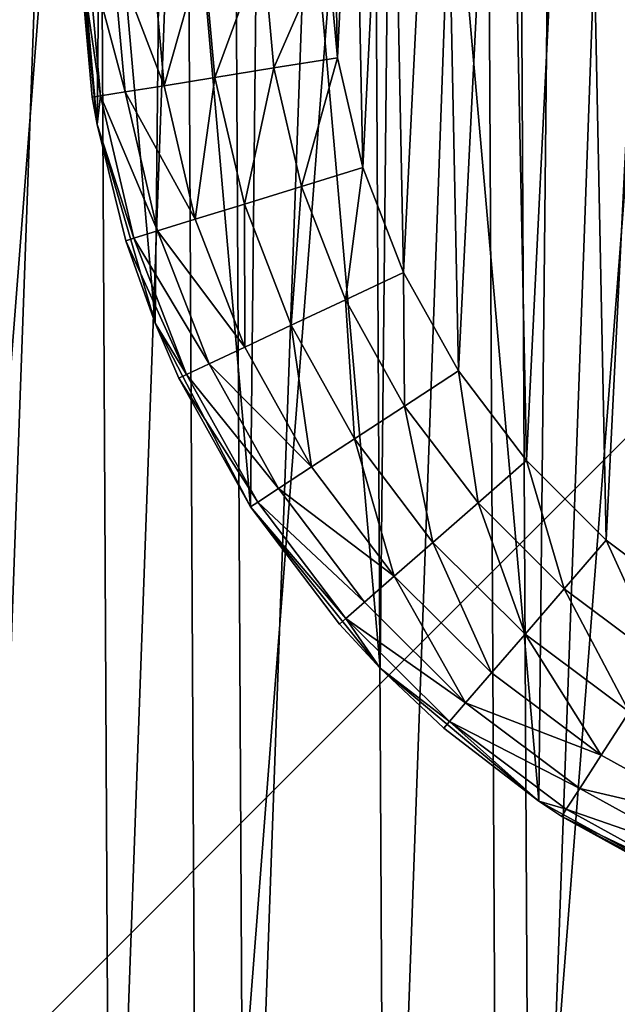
# Model space of a CAD drawing. Header units: millimetres. Extents: x -102 to 98, y 1 to 201.
# Tile 6 of 31: x -24 to -12, y 79 to 99. Entities that reach past the tile are written whole.
import ezdxf

# ---------------------------------------------------------------- set-up
doc = ezdxf.new("R2010")
doc.units = ezdxf.units.MM
doc.header["$LTSCALE"] = 25.4
doc.layers.get('0').update_dxf_attribs({"true_color": 0xff5454})

# ---------------------------------------------------------------- blocks, each defined once
blk = doc.blocks.new('COBA-ANTIQUE-I-9042.STL')
at = {"color": 39, "true_color": 0x42361f}
mesh = blk.add_polyface(dxfattribs=at)
corners = [(98.319, 201, -35.4), (-101.681, 1, -35.4), (-101.681, 201, -35.4), (98.319, 1, -35.4)]
mesh.append_faces([[corners[k] for k in face] for face in [(0, 1, 2), (1, 0, 3)]], dxfattribs={"vtx0": -1, "color": 39})
mesh = blk.add_polyface(dxfattribs=at)
corners = [(98.319, 1, -30), (-101.681, 201, -30), (-101.681, 1, -30), (98.319, 201, -30)]
mesh.append_faces([[corners[k] for k in face] for face in [(0, 1, 2), (1, 0, 3)]], dxfattribs={"vtx0": -1, "color": 39})
at = {"color": 250, "true_color": 0x262626}
mesh = blk.add_polyface(dxfattribs=at)
corners = [(-68.295, 169.696, -46.25), (66.909, 33.833, -46.77), (-68.848, 169.591, -46.77), (67.014, 34.386, -46.25)]
mesh.append_faces([[corners[k] for k in face] for face in [(0, 1, 2), (1, 0, 3)]], dxfattribs={"vtx0": -1, "color": 250})
mesh = blk.add_polyface(dxfattribs=at)
corners = [(3.957, 97.766, -45.4), (67.035, 34.602, -45.849), (-68.295, 169.696, -46.25)]
mesh.append_faces([[corners[k] for k in face] for face in [(0, 1, 2)]], dxfattribs={"color": 250})
mesh = blk.add_polyface(dxfattribs=at)
corners = [(3.957, 97.766, -45.4), (-68.295, 169.696, -46.25), (-4.916, 106.638, -45.4)]
mesh.append_faces([[corners[k] for k in face] for face in [(0, 1, 2)]], dxfattribs={"color": 250})
mesh = blk.add_polyface(dxfattribs=at)
corners = [(67.035, 34.602, -45.849), (67.014, 34.386, -46.25), (-68.295, 169.696, -46.25)]
mesh.append_faces([[corners[k] for k in face] for face in [(0, 1, 2)]], dxfattribs={"color": 250})
mesh = blk.add_polyface(dxfattribs=at)
corners = [(-69.018, 169.539, -46.872), (66.682, 33.274, -47.039), (-69.408, 169.364, -47.039), (66.857, 33.663, -46.872)]
mesh.append_faces([[corners[k] for k in face] for face in [(0, 1, 2), (1, 0, 3)]], dxfattribs={"vtx0": -1, "color": 250})
mesh = blk.add_polyface(dxfattribs=at)
corners = [(-68.848, 169.591, -46.77), (66.857, 33.663, -46.872), (-69.018, 169.539, -46.872), (66.909, 33.833, -46.77)]
mesh.append_faces([[corners[k] for k in face] for face in [(0, 1, 2), (1, 0, 3)]], dxfattribs={"vtx0": -1, "color": 250})
mesh = blk.add_polyface(dxfattribs=at)
corners = [(-69.408, 169.364, -47.039), (66.406, 32.912, -47.1), (-69.769, 169.088, -47.1), (66.682, 33.274, -47.039)]
mesh.append_faces([[corners[k] for k in face] for face in [(0, 1, 2), (1, 0, 3)]], dxfattribs={"vtx0": -1, "color": 250})
mesh = blk.add_polyface(dxfattribs=at)
corners = [(-69.769, 169.088, -47.1), (66.046, 32.637, -47.039), (-70.045, 168.726, -47.039), (66.406, 32.912, -47.1)]
mesh.append_faces([[corners[k] for k in face] for face in [(0, 1, 2), (1, 0, 3)]], dxfattribs={"vtx0": -1, "color": 250})
mesh = blk.add_polyface(dxfattribs=at)
corners = [(-70.045, 168.726, -47.039), (65.655, 32.461, -46.872), (-70.22, 168.337, -46.872), (66.046, 32.637, -47.039)]
mesh.append_faces([[corners[k] for k in face] for face in [(0, 1, 2), (1, 0, 3)]], dxfattribs={"vtx0": -1, "color": 250})
mesh = blk.add_polyface(dxfattribs=at)
corners = [(-70.22, 168.337, -46.872), (65.485, 32.409, -46.77), (-70.272, 168.167, -46.77), (65.655, 32.461, -46.872)]
mesh.append_faces([[corners[k] for k in face] for face in [(0, 1, 2), (1, 0, 3)]], dxfattribs={"vtx0": -1, "color": 250})
mesh = blk.add_polyface(dxfattribs=at)
corners = [(-70.272, 168.167, -46.77), (64.932, 32.304, -46.25), (-70.377, 167.614, -46.25), (65.485, 32.409, -46.77)]
mesh.append_faces([[corners[k] for k in face] for face in [(0, 1, 2), (1, 0, 3)]], dxfattribs={"vtx0": -1, "color": 250})
mesh = blk.add_polyface(dxfattribs=at)
corners = [(-70.377, 167.614, -46.25), (64.932, 32.304, -46.25), (-70.398, 167.398, -45.85)]
mesh.append_faces([[corners[k] for k in face] for face in [(0, 1, 2)]], dxfattribs={"color": 250})
mesh = blk.add_polyface(dxfattribs=at)
corners = [(-7.32, 104.234, -45.4), (-70.398, 167.398, -45.85), (64.932, 32.304, -46.25)]
mesh.append_faces([[corners[k] for k in face] for face in [(0, 1, 2)]], dxfattribs={"color": 250})
mesh = blk.add_polyface(dxfattribs=at)
corners = [(-41.527, 97.486, 0), (-40.509, 110.615, 0), (-41.562, 104.093, 0), (-40.405, 90.976, 0), (-38.397, 116.874, 0), (-38.227, 84.739, 0), (-35.283, 122.701, 0), (-35.052, 78.946, 0), (-31.253, 127.936, 0), (-30.967, 73.754, 0), (-26.416, 132.436, 0), (-26.083, 69.305, 0), (-20.905, 136.078, 0), (-20.533, 65.721, 0), (-14.869, 138.764, 0), (-14.47, 63.099, 0), (-8.473, 140.419, 0), (-8.057, 61.511, 0), (-1.893, 140.999, 0), (-1.47, 61.001, 0), (4.694, 140.489, 0), (5.11, 61.581, 0), (11.107, 138.901, 0), (11.506, 63.236, 0), (17.17, 136.279, 0), (17.542, 65.922, 0), (22.72, 132.695, 0), (23.053, 69.564, 0), (27.604, 128.246, 0), (27.89, 74.064, 0), (31.689, 123.054, 0), (31.92, 79.299, 0), (34.864, 117.261, 0), (35.034, 85.126, 0), (37.042, 111.024, 0), (37.146, 91.385, 0), (38.164, 104.514, 0), (38.199, 97.907, 0)]
mesh.append_faces([[corners[k] for k in face] for face in [(0, 1, 2), (36, 35, 37)]], dxfattribs={"vtx0": -1, "color": 250})
mesh.append_faces([[corners[k] for k in face] for face in [(1, 3, 4), (4, 5, 6), (6, 7, 8), (8, 9, 10), (10, 11, 12), (12, 13, 14), (14, 15, 16), (16, 17, 18), (18, 19, 20), (20, 21, 22), (22, 23, 24), (24, 25, 26), (26, 27, 28), (28, 29, 30), (30, 31, 32), (32, 33, 34), (34, 35, 36)]], dxfattribs={"vtx0": -1, "vtx1": -1, "color": 250})
mesh.append_faces([[corners[k] for k in face] for face in [(1, 0, 3), (4, 3, 5), (6, 5, 7), (8, 7, 9), (10, 9, 11), (12, 11, 13), (14, 13, 15), (16, 15, 17), (18, 17, 19), (20, 19, 21), (22, 21, 23), (24, 23, 25), (26, 25, 27), (28, 27, 29), (30, 29, 31), (32, 31, 33), (34, 33, 35)]], dxfattribs={"vtx0": -1, "vtx2": -1, "color": 250})
mesh = blk.add_polyface(dxfattribs=at)
corners = [(-39.568, 103.938, -30), (-39.535, 97.662, -30), (-39.681, 100.799, -30), (-39.196, 107.057, -30), (-39.13, 94.548, -30), (-38.567, 110.134, -30), (-38.469, 91.477, -30), (-37.687, 113.149, -30), (-37.557, 88.472, -30), (-36.561, 116.081, -30), (-36.4, 85.552, -30), (-35.196, 118.909, -30), (-35.006, 82.738, -30), (-33.603, 121.616, -30), (-33.384, 80.048, -30), (-31.792, 124.181, -30), (-31.545, 77.502, -30), (-29.774, 126.589, -30), (-29.503, 75.116, -30), (-27.565, 128.821, -30), (-27.27, 72.907, -30), (-25.18, 130.864, -30), (-24.863, 70.89, -30), (-22.633, 132.702, -30), (-22.297, 69.078, -30), (-19.944, 134.324, -30), (-19.591, 67.485, -30), (-17.129, 135.718, -30), (-16.762, 66.121, -30), (-14.21, 136.875, -30), (-13.83, 64.994, -30), (-11.204, 137.787, -30), (-10.815, 64.114, -30), (-8.134, 138.448, -30), (-7.738, 63.486, -30), (-5.019, 138.853, -30), (-4.62, 63.114, -30), (-1.882, 138.999, -30), (-1.481, 63.001, -30), (1.257, 138.886, -30), (1.656, 63.147, -30), (4.375, 138.514, -30), (4.771, 63.552, -30), (7.452, 137.886, -30), (7.841, 64.213, -30), (10.467, 137.006, -30), (10.847, 65.125, -30), (13.399, 135.879, -30), (13.766, 66.282, -30), (16.228, 134.515, -30), (16.581, 67.676, -30), (18.934, 132.922, -30), (19.27, 69.298, -30), (21.5, 131.11, -30), (21.817, 71.136, -30), (23.907, 129.093, -30), (24.202, 73.179, -30), (26.14, 126.884, -30), (26.412, 75.411, -30), (28.182, 124.498, -30), (28.429, 77.819, -30), (30.021, 121.952, -30), (30.24, 80.384, -30), (31.643, 119.262, -30), (31.834, 83.091, -30), (33.037, 116.448, -30), (33.198, 85.919, -30), (34.194, 113.528, -30), (34.324, 88.851, -30), (35.106, 110.523, -30), (35.204, 91.866, -30), (35.767, 107.452, -30), (35.833, 94.943, -30), (36.172, 104.338, -30), (36.205, 98.062, -30), (36.318, 101.201, -30)]
mesh.append_faces([[corners[k] for k in face] for face in [(0, 1, 2), (74, 73, 75)]], dxfattribs={"vtx0": -1, "color": 250})
mesh.append_faces([[corners[k] for k in face] for face in [(1, 3, 4), (4, 5, 6), (6, 7, 8), (8, 9, 10), (10, 11, 12), (12, 13, 14), (14, 15, 16), (16, 17, 18), (18, 19, 20), (20, 21, 22), (22, 23, 24), (24, 25, 26), (26, 27, 28), (28, 29, 30), (30, 31, 32), (32, 33, 34), (34, 35, 36), (36, 37, 38), (38, 39, 40), (40, 41, 42), (42, 43, 44), (44, 45, 46), (46, 47, 48), (48, 49, 50), (50, 51, 52), (52, 53, 54), (54, 55, 56), (56, 57, 58), (58, 59, 60), (60, 61, 62), (62, 63, 64), (64, 65, 66), (66, 67, 68), (68, 69, 70), (70, 71, 72), (72, 73, 74)]], dxfattribs={"vtx0": -1, "vtx1": -1, "color": 250})
mesh.append_faces([[corners[k] for k in face] for face in [(1, 0, 3), (4, 3, 5), (6, 5, 7), (8, 7, 9), (10, 9, 11), (12, 11, 13), (14, 13, 15), (16, 15, 17), (18, 17, 19), (20, 19, 21), (22, 21, 23), (24, 23, 25), (26, 25, 27), (28, 27, 29), (30, 29, 31), (32, 31, 33), (34, 33, 35), (36, 35, 37), (38, 37, 39), (40, 39, 41), (42, 41, 43), (44, 43, 45), (46, 45, 47), (48, 47, 49), (50, 49, 51), (52, 51, 53), (54, 53, 55), (56, 55, 57), (58, 57, 59), (60, 59, 61), (62, 61, 63), (64, 63, 65), (66, 65, 67), (68, 67, 69), (70, 69, 71), (72, 71, 73)]], dxfattribs={"vtx0": -1, "vtx2": -1, "color": 250})
mesh = blk.add_polyface(dxfattribs=at)
corners = [(-22.479, 105.361, -110.4), (-22.565, 97.07, -110.4), (-22.93, 101.22, -110.4), (-21.397, 93.071, -110.4), (-21.229, 109.335, -110.4), (-19.471, 89.377, -110.4), (-19.227, 112.988, -110.4), (-16.862, 86.13, -110.4), (-16.551, 116.181, -110.4), (-13.669, 83.454, -110.4), (-13.304, 118.79, -110.4), (-10.016, 81.453, -110.4), (-9.61, 120.715, -110.4), (-6.042, 80.202, -110.4), (-5.611, 121.883, -110.4), (-1.901, 79.751, -110.4), (-1.462, 122.249, -110.4), (2.249, 80.117, -110.4), (2.679, 121.798, -110.4), (6.247, 81.285, -110.4), (6.653, 120.547, -110.4), (9.941, 83.21, -110.4), (10.306, 118.546, -110.4), (13.188, 85.819, -110.4), (13.499, 115.87, -110.4), (15.864, 89.012, -110.4), (16.108, 112.623, -110.4), (17.866, 92.665, -110.4), (18.034, 108.929, -110.4), (19.116, 96.639, -110.4), (19.202, 104.93, -110.4), (19.567, 100.78, -110.4)]
mesh.append_faces([[corners[k] for k in face] for face in [(0, 1, 2), (29, 30, 31)]], dxfattribs={"vtx0": -1, "color": 250})
mesh.append_faces([[corners[k] for k in face] for face in [(1, 0, 3), (3, 4, 5), (5, 6, 7), (7, 8, 9), (9, 10, 11), (11, 12, 13), (13, 14, 15), (15, 16, 17), (17, 18, 19), (19, 20, 21), (21, 22, 23), (23, 24, 25), (25, 26, 27), (27, 28, 29)]], dxfattribs={"vtx0": -1, "vtx1": -1, "color": 250})
mesh.append_faces([[corners[k] for k in face] for face in [(3, 0, 4), (5, 4, 6), (7, 6, 8), (9, 8, 10), (11, 10, 12), (13, 12, 14), (15, 14, 16), (17, 16, 18), (19, 18, 20), (21, 20, 22), (23, 22, 24), (25, 24, 26), (27, 26, 28), (29, 28, 30)]], dxfattribs={"vtx0": -1, "vtx2": -1, "color": 250})
mesh = blk.add_polyface(dxfattribs=at)
corners = [(-17.724, 98.414, -45.4), (-17.816, 102.936, -45.4), (-17.928, 100.672, -45.4), (-17.389, 105.163, -45.4), (-17.208, 96.206, -45.4), (-16.657, 107.308, -45.4), (-16.39, 94.092, -45.4), (-15.633, 109.331, -45.4), (-15.285, 92.112, -45.4), (-14.338, 111.192, -45.4), (-13.916, 90.305, -45.4), (-12.797, 112.854, -45.4), (-12.309, 88.707, -45.4), (-11.039, 114.286, -45.4), (-10.494, 87.347, -45.4), (-9.099, 115.459, -45.4), (-8.508, 86.254, -45.4), (-7.014, 116.35, -45.4), (-6.39, 85.447, -45.4), (-4.826, 116.943, -45.4), (-4.179, 84.943, -45.4), (-2.577, 117.225, -45.4), (-1.92, 84.752, -45.4), (-0.31, 117.192, -45.4), (0.343, 84.877, -45.4), (1.93, 116.844, -45.4), (2.568, 85.315, -45.4), (4.1, 116.187, -45.4), (4.709, 86.059, -45.4), (6.158, 115.234, -45.4), (6.726, 87.094, -45.4), (8.062, 114.005, -45.4), (8.58, 88.4, -45.4), (9.777, 112.522, -45.4), (10.233, 89.95, -45.4), (11.269, 110.815, -45.4), (11.655, 91.716, -45.4), (12.509, 108.917, -45.4), (12.818, 93.663, -45.4), (13.473, 106.865, -45.4), (13.698, 95.752, -45.4), (14.142, 104.699, -45.4), (14.278, 97.943, -45.4), (14.503, 102.461, -45.4), (14.549, 100.194, -45.4)]
mesh.append_faces([[corners[k] for k in face] for face in [(0, 1, 2), (43, 42, 44)]], dxfattribs={"vtx0": -1, "color": 250})
mesh.append_faces([[corners[k] for k in face] for face in [(1, 0, 3), (3, 4, 5), (5, 6, 7), (7, 8, 9), (9, 10, 11), (11, 12, 13), (13, 14, 15), (15, 16, 17), (17, 18, 19), (19, 20, 21), (21, 22, 23), (23, 24, 25), (25, 26, 27), (27, 28, 29), (29, 30, 31), (31, 32, 33), (33, 34, 35), (35, 36, 37), (37, 38, 39), (39, 40, 41), (41, 42, 43)]], dxfattribs={"vtx0": -1, "vtx1": -1, "color": 250})
mesh.append_faces([[corners[k] for k in face] for face in [(3, 0, 4), (5, 4, 6), (7, 6, 8), (9, 8, 10), (11, 10, 12), (13, 12, 14), (15, 14, 16), (17, 16, 18), (19, 18, 20), (21, 20, 22), (23, 22, 24), (25, 24, 26), (27, 26, 28), (29, 28, 30), (31, 30, 32), (33, 32, 34), (35, 34, 36), (37, 36, 38), (39, 38, 40), (41, 40, 42)]], dxfattribs={"vtx0": -1, "vtx2": -1, "color": 250})
mesh = blk.add_polyface(dxfattribs=at)
corners = [(-22.93, 101.22, -110.4), (-22.565, 97.07, -110.4), (-22.927, 100.571, -50.4)]
mesh.append_faces([[corners[k] for k in face] for face in [(0, 1, 2)]], dxfattribs={"color": 250})
mesh = blk.add_polyface(dxfattribs=at)
corners = [(-19.002, 98.208, -45.57), (-17.928, 100.672, -45.4), (-19.222, 100.646, -45.57), (-17.724, 98.414, -45.4)]
mesh.append_faces([[corners[k] for k in face] for face in [(0, 1, 2), (1, 0, 3)]], dxfattribs={"vtx0": -1, "color": 250})
mesh = blk.add_polyface(dxfattribs=at)
corners = [(-22.492, 97.645, -49.106), (-22.927, 100.571, -50.4), (-22.661, 97.618, -50.4), (-22.757, 100.574, -49.106)]
mesh.append_faces([[corners[k] for k in face] for face in [(0, 1, 2), (1, 0, 3)]], dxfattribs={"vtx0": -1, "color": 250})
mesh = blk.add_polyface(dxfattribs=at)
corners = [(-22.927, 100.571, -50.4), (-22.565, 97.07, -110.4), (-22.661, 97.618, -50.4)]
mesh.append_faces([[corners[k] for k in face] for face in [(0, 1, 2)]], dxfattribs={"color": 250})
mesh = blk.add_polyface(dxfattribs=at)
corners = [(-21.999, 97.725, -47.9), (-22.757, 100.574, -49.106), (-22.492, 97.645, -49.106), (-22.257, 100.584, -47.9)]
mesh.append_faces([[corners[k] for k in face] for face in [(0, 1, 2), (1, 0, 3)]], dxfattribs={"vtx0": -1, "color": 250})
mesh = blk.add_polyface(dxfattribs=at)
corners = [(-21.215, 97.851, -46.864), (-22.257, 100.584, -47.9), (-21.999, 97.725, -47.9), (-21.463, 100.6, -46.864)]
mesh.append_faces([[corners[k] for k in face] for face in [(0, 1, 2), (1, 0, 3)]], dxfattribs={"vtx0": -1, "color": 250})
mesh = blk.add_polyface(dxfattribs=at)
corners = [(-21.215, 97.851, -46.864), (-20.428, 100.621, -46.07), (-21.463, 100.6, -46.864), (-20.192, 98.016, -46.07)]
mesh.append_faces([[corners[k] for k in face] for face in [(0, 1, 2), (1, 0, 3)]], dxfattribs={"vtx0": -1, "color": 250})
mesh = blk.add_polyface(dxfattribs=at)
corners = [(-20.192, 98.016, -46.07), (-19.222, 100.646, -45.57), (-20.428, 100.621, -46.07), (-19.002, 98.208, -45.57)]
mesh.append_faces([[corners[k] for k in face] for face in [(0, 1, 2), (1, 0, 3)]], dxfattribs={"vtx0": -1, "color": 250})
mesh = blk.add_polyface(dxfattribs=at)
corners = [(-18.445, 95.824, -45.57), (-17.724, 98.414, -45.4), (-19.002, 98.208, -45.57), (-17.208, 96.206, -45.4)]
mesh.append_faces([[corners[k] for k in face] for face in [(0, 1, 2), (1, 0, 3)]], dxfattribs={"vtx0": -1, "color": 250})
mesh = blk.add_polyface(dxfattribs=at)
corners = [(-19.597, 95.469, -46.07), (-19.002, 98.208, -45.57), (-20.192, 98.016, -46.07), (-18.445, 95.824, -45.57)]
mesh.append_faces([[corners[k] for k in face] for face in [(0, 1, 2), (1, 0, 3)]], dxfattribs={"vtx0": -1, "color": 250})
mesh = blk.add_polyface(dxfattribs=at)
corners = [(-20.586, 95.163, -46.864), (-20.192, 98.016, -46.07), (-21.215, 97.851, -46.864), (-19.597, 95.469, -46.07)]
mesh.append_faces([[corners[k] for k in face] for face in [(0, 1, 2), (1, 0, 3)]], dxfattribs={"vtx0": -1, "color": 250})
mesh = blk.add_polyface(dxfattribs=at)
corners = [(-21.346, 94.929, -47.9), (-22.492, 97.645, -49.106), (-21.823, 94.781, -49.106), (-21.999, 97.725, -47.9)]
mesh.append_faces([[corners[k] for k in face] for face in [(0, 1, 2), (1, 0, 3)]], dxfattribs={"vtx0": -1, "color": 250})
mesh = blk.add_polyface(dxfattribs=at)
corners = [(-20.586, 95.163, -46.864), (-21.999, 97.725, -47.9), (-21.346, 94.929, -47.9), (-21.215, 97.851, -46.864)]
mesh.append_faces([[corners[k] for k in face] for face in [(0, 1, 2), (1, 0, 3)]], dxfattribs={"vtx0": -1, "color": 250})
mesh = blk.add_polyface(dxfattribs=at)
corners = [(-22.492, 97.645, -49.106), (-22.661, 97.618, -50.4), (-22.565, 97.07, -50.4)]
mesh.append_faces([[corners[k] for k in face] for face in [(0, 1, 2)]], dxfattribs={"color": 250})
mesh = blk.add_polyface(dxfattribs=at)
corners = [(-22.661, 97.618, -50.4), (-22.565, 97.07, -110.4), (-22.565, 97.07, -50.4)]
mesh.append_faces([[corners[k] for k in face] for face in [(0, 1, 2)]], dxfattribs={"color": 250})
mesh = blk.add_polyface(dxfattribs=at)
corners = [(-22.492, 97.645, -49.106), (-22.565, 97.07, -50.4), (-21.823, 94.781, -49.106)]
mesh.append_faces([[corners[k] for k in face] for face in [(0, 1, 2)]], dxfattribs={"color": 250})
mesh = blk.add_polyface(dxfattribs=at)
corners = [(-22.565, 97.07, -110.4), (-21.986, 94.731, -50.4), (-22.565, 97.07, -50.4)]
mesh.append_faces([[corners[k] for k in face] for face in [(0, 1, 2)]], dxfattribs={"color": 250})
mesh = blk.add_polyface(dxfattribs=at)
corners = [(-22.565, 97.07, -110.4), (-21.397, 93.071, -110.4), (-21.986, 94.731, -50.4)]
mesh.append_faces([[corners[k] for k in face] for face in [(0, 1, 2)]], dxfattribs={"color": 250})
mesh = blk.add_polyface(dxfattribs=at)
corners = [(-22.565, 97.07, -50.4), (-21.986, 94.731, -50.4), (-21.823, 94.781, -49.106)]
mesh.append_faces([[corners[k] for k in face] for face in [(0, 1, 2)]], dxfattribs={"color": 250})
mesh = blk.add_polyface(dxfattribs=at)
corners = [(-17.561, 93.542, -45.57), (-17.208, 96.206, -45.4), (-18.445, 95.824, -45.57), (-16.39, 94.092, -45.4)]
mesh.append_faces([[corners[k] for k in face] for face in [(0, 1, 2), (1, 0, 3)]], dxfattribs={"vtx0": -1, "color": 250})
mesh = blk.add_polyface(dxfattribs=at)
corners = [(-18.653, 93.029, -46.07), (-18.445, 95.824, -45.57), (-19.597, 95.469, -46.07), (-17.561, 93.542, -45.57)]
mesh.append_faces([[corners[k] for k in face] for face in [(0, 1, 2), (1, 0, 3)]], dxfattribs={"vtx0": -1, "color": 250})
mesh = blk.add_polyface(dxfattribs=at)
corners = [(-19.59, 92.589, -46.864), (-19.597, 95.469, -46.07), (-20.586, 95.163, -46.864), (-18.653, 93.029, -46.07)]
mesh.append_faces([[corners[k] for k in face] for face in [(0, 1, 2), (1, 0, 3)]], dxfattribs={"vtx0": -1, "color": 250})
mesh = blk.add_polyface(dxfattribs=at)
corners = [(-19.59, 92.589, -46.864), (-21.346, 94.929, -47.9), (-20.309, 92.251, -47.9), (-20.586, 95.163, -46.864)]
mesh.append_faces([[corners[k] for k in face] for face in [(0, 1, 2), (1, 0, 3)]], dxfattribs={"vtx0": -1, "color": 250})
mesh = blk.add_polyface(dxfattribs=at)
corners = [(-20.309, 92.251, -47.9), (-21.823, 94.781, -49.106), (-20.762, 92.039, -49.106), (-21.346, 94.929, -47.9)]
mesh.append_faces([[corners[k] for k in face] for face in [(0, 1, 2), (1, 0, 3)]], dxfattribs={"vtx0": -1, "color": 250})
mesh = blk.add_polyface(dxfattribs=at)
corners = [(-21.823, 94.781, -49.106), (-21.986, 94.731, -50.4), (-20.762, 92.039, -49.106)]
mesh.append_faces([[corners[k] for k in face] for face in [(0, 1, 2)]], dxfattribs={"color": 250})
mesh = blk.add_polyface(dxfattribs=at)
corners = [(-21.986, 94.731, -50.4), (-21.397, 93.071, -110.4), (-21.397, 93.071, -50.4)]
mesh.append_faces([[corners[k] for k in face] for face in [(0, 1, 2)]], dxfattribs={"color": 250})
mesh = blk.add_polyface(dxfattribs=at)
corners = [(-21.986, 94.731, -50.4), (-21.397, 93.071, -50.4), (-20.762, 92.039, -49.106)]
mesh.append_faces([[corners[k] for k in face] for face in [(0, 1, 2)]], dxfattribs={"color": 250})
mesh = blk.add_polyface(dxfattribs=at)
corners = [(-16.369, 91.404, -45.57), (-16.39, 94.092, -45.4), (-17.561, 93.542, -45.57), (-15.285, 92.112, -45.4)]
mesh.append_faces([[corners[k] for k in face] for face in [(0, 1, 2), (1, 0, 3)]], dxfattribs={"vtx0": -1, "color": 250})
mesh = blk.add_polyface(dxfattribs=at)
corners = [(-17.378, 90.745, -46.07), (-17.561, 93.542, -45.57), (-18.653, 93.029, -46.07), (-16.369, 91.404, -45.57)]
mesh.append_faces([[corners[k] for k in face] for face in [(0, 1, 2), (1, 0, 3)]], dxfattribs={"vtx0": -1, "color": 250})
mesh = blk.add_polyface(dxfattribs=at)
corners = [(-21.397, 93.071, -110.4), (-20.916, 91.966, -50.4), (-21.397, 93.071, -50.4)]
mesh.append_faces([[corners[k] for k in face] for face in [(0, 1, 2)]], dxfattribs={"color": 250})
mesh = blk.add_polyface(dxfattribs=at)
corners = [(-21.397, 93.071, -110.4), (-19.471, 89.377, -110.4), (-20.916, 91.966, -50.4)]
mesh.append_faces([[corners[k] for k in face] for face in [(0, 1, 2)]], dxfattribs={"color": 250})
mesh = blk.add_polyface(dxfattribs=at)
corners = [(-21.397, 93.071, -50.4), (-20.916, 91.966, -50.4), (-20.762, 92.039, -49.106)]
mesh.append_faces([[corners[k] for k in face] for face in [(0, 1, 2)]], dxfattribs={"color": 250})
mesh = blk.add_polyface(dxfattribs=at)
corners = [(-18.245, 90.178, -46.864), (-18.653, 93.029, -46.07), (-19.59, 92.589, -46.864), (-17.378, 90.745, -46.07)]
mesh.append_faces([[corners[k] for k in face] for face in [(0, 1, 2), (1, 0, 3)]], dxfattribs={"vtx0": -1, "color": 250})
mesh = blk.add_polyface(dxfattribs=at)
corners = [(-18.245, 90.178, -46.864), (-20.309, 92.251, -47.9), (-18.911, 89.744, -47.9), (-19.59, 92.589, -46.864)]
mesh.append_faces([[corners[k] for k in face] for face in [(0, 1, 2), (1, 0, 3)]], dxfattribs={"vtx0": -1, "color": 250})
mesh = blk.add_polyface(dxfattribs=at)
corners = [(-18.911, 89.744, -47.9), (-20.762, 92.039, -49.106), (-19.329, 89.471, -49.106), (-20.309, 92.251, -47.9)]
mesh.append_faces([[corners[k] for k in face] for face in [(0, 1, 2), (1, 0, 3)]], dxfattribs={"vtx0": -1, "color": 250})
mesh = blk.add_polyface(dxfattribs=at)
corners = [(-19.329, 89.471, -49.106), (-20.916, 91.966, -50.4), (-19.471, 89.377, -50.4), (-20.762, 92.039, -49.106)]
mesh.append_faces([[corners[k] for k in face] for face in [(0, 1, 2), (1, 0, 3)]], dxfattribs={"vtx0": -1, "color": 250})
mesh = blk.add_polyface(dxfattribs=at)
corners = [(-20.916, 91.966, -50.4), (-19.471, 89.377, -110.4), (-19.471, 89.377, -50.4)]
mesh.append_faces([[corners[k] for k in face] for face in [(0, 1, 2)]], dxfattribs={"color": 250})
mesh = blk.add_polyface(dxfattribs=at)
corners = [(-14.89, 89.454, -45.57), (-15.285, 92.112, -45.4), (-16.369, 91.404, -45.57), (-13.916, 90.305, -45.4)]
mesh.append_faces([[corners[k] for k in face] for face in [(0, 1, 2), (1, 0, 3)]], dxfattribs={"vtx0": -1, "color": 250})
mesh = blk.add_polyface(dxfattribs=at)
corners = [(-15.798, 88.66, -46.07), (-16.369, 91.404, -45.57), (-17.378, 90.745, -46.07), (-14.89, 89.454, -45.57)]
mesh.append_faces([[corners[k] for k in face] for face in [(0, 1, 2), (1, 0, 3)]], dxfattribs={"vtx0": -1, "color": 250})
mesh = blk.add_polyface(dxfattribs=at)
corners = [(-16.578, 87.978, -46.864), (-17.378, 90.745, -46.07), (-18.245, 90.178, -46.864), (-15.798, 88.66, -46.07)]
mesh.append_faces([[corners[k] for k in face] for face in [(0, 1, 2), (1, 0, 3)]], dxfattribs={"vtx0": -1, "color": 250})
mesh = blk.add_polyface(dxfattribs=at)
corners = [(-16.578, 87.978, -46.864), (-18.911, 89.744, -47.9), (-17.176, 87.456, -47.9), (-18.245, 90.178, -46.864)]
mesh.append_faces([[corners[k] for k in face] for face in [(0, 1, 2), (1, 0, 3)]], dxfattribs={"vtx0": -1, "color": 250})
mesh = blk.add_polyface(dxfattribs=at)
corners = [(-13.155, 87.728, -45.57), (-13.916, 90.305, -45.4), (-14.89, 89.454, -45.57), (-12.309, 88.707, -45.4)]
mesh.append_faces([[corners[k] for k in face] for face in [(0, 1, 2), (1, 0, 3)]], dxfattribs={"vtx0": -1, "color": 250})
mesh = blk.add_polyface(dxfattribs=at)
corners = [(-17.176, 87.456, -47.9), (-19.329, 89.471, -49.106), (-17.552, 87.127, -49.106), (-18.911, 89.744, -47.9)]
mesh.append_faces([[corners[k] for k in face] for face in [(0, 1, 2), (1, 0, 3)]], dxfattribs={"vtx0": -1, "color": 250})
mesh = blk.add_polyface(dxfattribs=at)
corners = [(-17.552, 87.127, -49.106), (-19.471, 89.377, -50.4), (-17.681, 87.015, -50.4), (-19.329, 89.471, -49.106)]
mesh.append_faces([[corners[k] for k in face] for face in [(0, 1, 2), (1, 0, 3)]], dxfattribs={"vtx0": -1, "color": 250})
mesh = blk.add_polyface(dxfattribs=at)
corners = [(-19.471, 89.377, -110.4), (-17.681, 87.015, -50.4), (-19.471, 89.377, -50.4)]
mesh.append_faces([[corners[k] for k in face] for face in [(0, 1, 2)]], dxfattribs={"color": 250})
mesh = blk.add_polyface(dxfattribs=at)
corners = [(-19.471, 89.377, -110.4), (-16.862, 86.13, -110.4), (-17.681, 87.015, -50.4)]
mesh.append_faces([[corners[k] for k in face] for face in [(0, 1, 2)]], dxfattribs={"color": 250})
mesh = blk.add_polyface(dxfattribs=at)
corners = [(-13.944, 86.815, -46.07), (-14.89, 89.454, -45.57), (-15.798, 88.66, -46.07), (-13.155, 87.728, -45.57)]
mesh.append_faces([[corners[k] for k in face] for face in [(0, 1, 2), (1, 0, 3)]], dxfattribs={"vtx0": -1, "color": 250})
mesh = blk.add_polyface(dxfattribs=at)
corners = [(-14.621, 86.032, -46.864), (-15.798, 88.66, -46.07), (-16.578, 87.978, -46.864), (-13.944, 86.815, -46.07)]
mesh.append_faces([[corners[k] for k in face] for face in [(0, 1, 2), (1, 0, 3)]], dxfattribs={"vtx0": -1, "color": 250})
mesh = blk.add_polyface(dxfattribs=at)
corners = [(-11.196, 86.26, -45.57), (-12.309, 88.707, -45.4), (-13.155, 87.728, -45.57), (-10.494, 87.347, -45.4)]
mesh.append_faces([[corners[k] for k in face] for face in [(0, 1, 2), (1, 0, 3)]], dxfattribs={"vtx0": -1, "color": 250})
mesh = blk.add_polyface(dxfattribs=at)
corners = [(-15.14, 85.431, -47.9), (-16.578, 87.978, -46.864), (-17.176, 87.456, -47.9), (-14.621, 86.032, -46.864)]
mesh.append_faces([[corners[k] for k in face] for face in [(0, 1, 2), (1, 0, 3)]], dxfattribs={"vtx0": -1, "color": 250})
mesh = blk.add_polyface(dxfattribs=at)
corners = [(-11.85, 85.247, -46.07), (-13.155, 87.728, -45.57), (-13.944, 86.815, -46.07), (-11.196, 86.26, -45.57)]
mesh.append_faces([[corners[k] for k in face] for face in [(0, 1, 2), (1, 0, 3)]], dxfattribs={"vtx0": -1, "color": 250})
mesh = blk.add_polyface(dxfattribs=at)
corners = [(-15.14, 85.431, -47.9), (-17.552, 87.127, -49.106), (-15.467, 85.053, -49.106), (-17.176, 87.456, -47.9)]
mesh.append_faces([[corners[k] for k in face] for face in [(0, 1, 2), (1, 0, 3)]], dxfattribs={"vtx0": -1, "color": 250})
mesh = blk.add_polyface(dxfattribs=at)
corners = [(-17.552, 87.127, -49.106), (-17.681, 87.015, -50.4), (-16.862, 86.13, -50.4)]
mesh.append_faces([[corners[k] for k in face] for face in [(0, 1, 2)]], dxfattribs={"color": 250})
mesh = blk.add_polyface(dxfattribs=at)
corners = [(-17.681, 87.015, -50.4), (-16.862, 86.13, -110.4), (-16.862, 86.13, -50.4)]
mesh.append_faces([[corners[k] for k in face] for face in [(0, 1, 2)]], dxfattribs={"color": 250})
mesh = blk.add_polyface(dxfattribs=at)
corners = [(-17.552, 87.127, -49.106), (-16.862, 86.13, -50.4), (-15.467, 85.053, -49.106)]
mesh.append_faces([[corners[k] for k in face] for face in [(0, 1, 2)]], dxfattribs={"color": 250})
mesh = blk.add_polyface(dxfattribs=at)
corners = [(-12.412, 84.377, -46.864), (-13.944, 86.815, -46.07), (-14.621, 86.032, -46.864), (-11.85, 85.247, -46.07)]
mesh.append_faces([[corners[k] for k in face] for face in [(0, 1, 2), (1, 0, 3)]], dxfattribs={"vtx0": -1, "color": 250})
mesh = blk.add_polyface(dxfattribs=at)
corners = [(-16.862, 86.13, -50.4), (-16.862, 86.13, -110.4), (-15.579, 84.924, -50.4)]
mesh.append_faces([[corners[k] for k in face] for face in [(0, 1, 2)]], dxfattribs={"color": 250})
mesh = blk.add_polyface(dxfattribs=at)
corners = [(-15.579, 84.924, -50.4), (-16.862, 86.13, -110.4), (-13.669, 83.454, -110.4)]
mesh.append_faces([[corners[k] for k in face] for face in [(0, 1, 2)]], dxfattribs={"color": 250})
mesh = blk.add_polyface(dxfattribs=at)
corners = [(-15.467, 85.053, -49.106), (-16.862, 86.13, -50.4), (-15.579, 84.924, -50.4)]
mesh.append_faces([[corners[k] for k in face] for face in [(0, 1, 2)]], dxfattribs={"color": 250})
mesh = blk.add_polyface(dxfattribs=at)
corners = [(-12.412, 84.377, -46.864), (-15.14, 85.431, -47.9), (-12.843, 83.709, -47.9), (-14.621, 86.032, -46.864)]
mesh.append_faces([[corners[k] for k in face] for face in [(0, 1, 2), (1, 0, 3)]], dxfattribs={"vtx0": -1, "color": 250})
mesh = blk.add_polyface(dxfattribs=at)
corners = [(-12.843, 83.709, -47.9), (-15.467, 85.053, -49.106), (-13.114, 83.29, -49.106), (-15.14, 85.431, -47.9)]
mesh.append_faces([[corners[k] for k in face] for face in [(0, 1, 2), (1, 0, 3)]], dxfattribs={"vtx0": -1, "color": 250})
mesh = blk.add_polyface(dxfattribs=at)
corners = [(-9.994, 83.045, -46.864), (-11.85, 85.247, -46.07), (-12.412, 84.377, -46.864), (-9.559, 83.985, -46.07)]
mesh.append_faces([[corners[k] for k in face] for face in [(0, 1, 2), (1, 0, 3)]], dxfattribs={"vtx0": -1, "color": 250})
mesh = blk.add_polyface(dxfattribs=at)
corners = [(-15.467, 85.053, -49.106), (-15.579, 84.924, -50.4), (-13.669, 83.454, -50.4)]
mesh.append_faces([[corners[k] for k in face] for face in [(0, 1, 2)]], dxfattribs={"color": 250})
mesh = blk.add_polyface(dxfattribs=at)
corners = [(-15.467, 85.053, -49.106), (-13.669, 83.454, -50.4), (-13.114, 83.29, -49.106)]
mesh.append_faces([[corners[k] for k in face] for face in [(0, 1, 2)]], dxfattribs={"color": 250})
mesh = blk.add_polyface(dxfattribs=at)
corners = [(-15.579, 84.924, -50.4), (-13.669, 83.454, -110.4), (-13.669, 83.454, -50.4)]
mesh.append_faces([[corners[k] for k in face] for face in [(0, 1, 2)]], dxfattribs={"color": 250})
mesh = blk.add_polyface(dxfattribs=at)
corners = [(-9.994, 83.045, -46.864), (-12.843, 83.709, -47.9), (-10.328, 82.324, -47.9), (-12.412, 84.377, -46.864)]
mesh.append_faces([[corners[k] for k in face] for face in [(0, 1, 2), (1, 0, 3)]], dxfattribs={"vtx0": -1, "color": 250})
mesh = blk.add_polyface(dxfattribs=at)
corners = [(-10.328, 82.324, -47.9), (-13.114, 83.29, -49.106), (-10.538, 81.871, -49.106), (-12.843, 83.709, -47.9)]
mesh.append_faces([[corners[k] for k in face] for face in [(0, 1, 2), (1, 0, 3)]], dxfattribs={"vtx0": -1, "color": 250})
mesh = blk.add_polyface(dxfattribs=at)
corners = [(-13.669, 83.454, -50.4), (-13.669, 83.454, -110.4), (-13.206, 83.146, -50.4)]
mesh.append_faces([[corners[k] for k in face] for face in [(0, 1, 2)]], dxfattribs={"color": 250})
mesh = blk.add_polyface(dxfattribs=at)
corners = [(-13.206, 83.146, -50.4), (-13.669, 83.454, -110.4), (-10.016, 81.453, -110.4)]
mesh.append_faces([[corners[k] for k in face] for face in [(0, 1, 2)]], dxfattribs={"color": 250})
mesh = blk.add_polyface(dxfattribs=at)
corners = [(-13.114, 83.29, -49.106), (-13.669, 83.454, -50.4), (-13.206, 83.146, -50.4)]
mesh.append_faces([[corners[k] for k in face] for face in [(0, 1, 2)]], dxfattribs={"color": 250})
mesh = blk.add_polyface(dxfattribs=at)
corners = [(-10.538, 81.871, -49.106), (-13.206, 83.146, -50.4), (-10.609, 81.716, -50.4), (-13.114, 83.29, -49.106)]
mesh.append_faces([[corners[k] for k in face] for face in [(0, 1, 2), (1, 0, 3)]], dxfattribs={"vtx0": -1, "color": 250})
mesh = blk.add_polyface(dxfattribs=at)
corners = [(-13.206, 83.146, -50.4), (-10.016, 81.453, -110.4), (-10.609, 81.716, -50.4)]
mesh.append_faces([[corners[k] for k in face] for face in [(0, 1, 2)]], dxfattribs={"color": 250})

msp = doc.modelspace()

# ---------------------------------------------------------------- block references
at = {"color": 0}
msp.add_blockref('COBA-ANTIQUE-I-9042.STL', (0, 0), dxfattribs=at)

doc.saveas('drawing.dxf')
